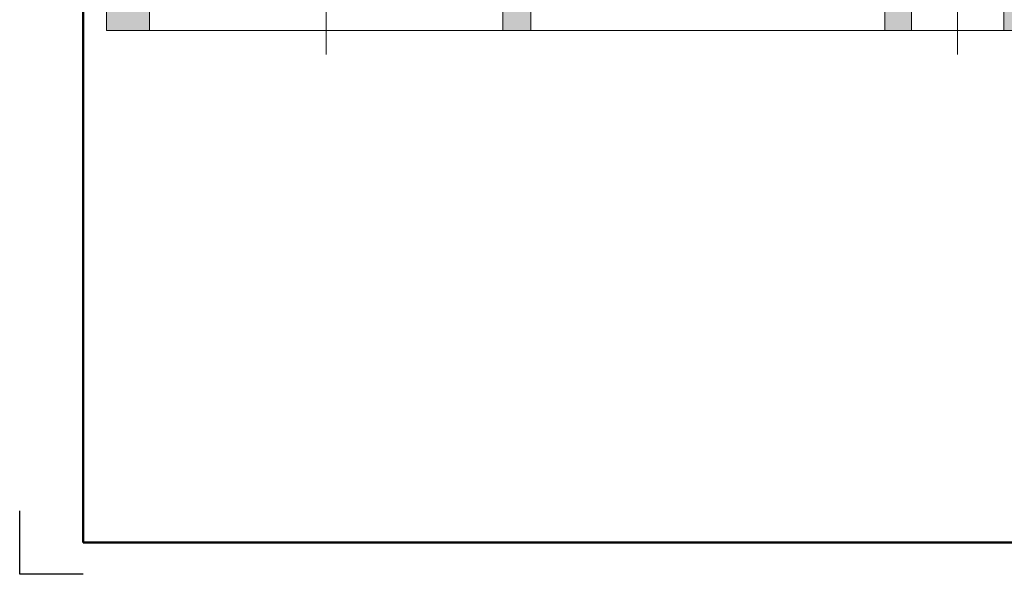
# Model space of a CAD drawing. Header units: millimetres. Extents: x -23540 to 53212, y -37964 to 41185.
# Tile 107 of 203: x 496 to 2045, y -32999 to -32127. Entities that reach past the tile are written whole.
import ezdxf

# ---------------------------------------------------------------- set-up
doc = ezdxf.new("R2010")
doc.units = ezdxf.units.MM
doc.layers.get('0').update_dxf_attribs({"lineweight": 18})
for name, color, linetype, lineweight in [('M_Ramki do druku', 7, 'Continuous', 18), ('M_Ramki rysunków', 2, 'Continuous', 18), ('PG_ŚCIANY_DZIAŁOWE', 3, 'Continuous', 18)]:
    doc.layers.add(name, color=color, linetype=linetype, lineweight=lineweight)

msp = doc.modelspace()

# ---------------------------------------------------------------- hatches: boundary and pattern name
at = {"layer": 'PG_ŚCIANY_DZIAŁOWE', "true_color": 0x636466, "transparency": 33554610}
h = msp.add_hatch(color=251, dxfattribs=at)
h.dxf.hatch_style = 1
h.paths.add_polyline_path([(686.6, -31931), (647.5, -31931), (647.5, -31998.5), (632.6, -31998.5), (632.6, -32143.5), (700.6, -32143.5), (700.6, -32089.5), (700.6, -32074.5), (686.6, -32074.5)])
h.paths.add_polyline_path([(647.5, -31931), (632.6, -31931), (632.6, -31998.5), (647.5, -31998.5)], flags=17)
h = msp.add_hatch(color=251, dxfattribs=at)
h.dxf.hatch_style = 1
h.paths.add_polyline_path([(2093.6, -32089.5), (2060.1, -32089.5), (2060.1, -32037.5), (2044.1, -32037.5), (2044.1, -32143.5), (2093.6, -32143.5)])
h = msp.add_hatch(color=251, dxfattribs=at)
h.dxf.hatch_style = 1
h.paths.add_polyline_path([(1300.1, -32073.5), (1256.1, -32073.5), (1256.1, -32143.5), (1300.1, -32143.5)])
h = msp.add_hatch(color=251, dxfattribs=at)
h.dxf.hatch_style = 1
h.paths.add_polyline_path([(1857.1, -32143.5), (1899.1, -32143.5), (1899.1, -32073.5), (1857.1, -32073.5)])

# ---------------------------------------------------------------- linework, layer by layer
at = {"color": 251, "true_color": 0x636466}
for p, q in [((632.6, -32143.5), (632.6, -31931)), ((2044.1, -32037.5), (2044.1, -32143.5)), ((1256.1, -32073.5), (1256.1, -32143.5)), ((1300.1, -32073.5), (1300.1, -32143.5)), ((1857.1, -32073.5), (1857.1, -32143.5)), ((1899.1, -32073.5), (1899.1, -32143.5)), ((700.6, -32089.5), (700.6, -32143.5)), ((2093.6, -32143.5), (632.6, -32143.5))]:
    msp.add_line(p, q, dxfattribs=at)
at = {"color": 251, "lineweight": 20, "true_color": 0x636466}
for p, q in [((978.1, -32181.3), (978.1, -32080.3)), ((1971.6, -32181.3), (1971.6, -32080.3))]:
    msp.add_line(p, q, dxfattribs=at)
at = {"layer": 'M_Ramki do druku', "color": 251, "lineweight": -2, "true_color": 0x636466}
msp.add_lwpolyline([(596.3, -32999), (496.3, -32999), (496.3, -32899)], dxfattribs=at)
at = {"layer": 'M_Ramki rysunków', "color": 18, "lineweight": 50, "true_color": 0x000000}
for p, q in [((596.3, -32949), (596.3, -28849)), ((3416.3, -32949), (596.3, -32949))]:
    msp.add_line(p, q, dxfattribs=at)

doc.saveas('drawing.dxf')
